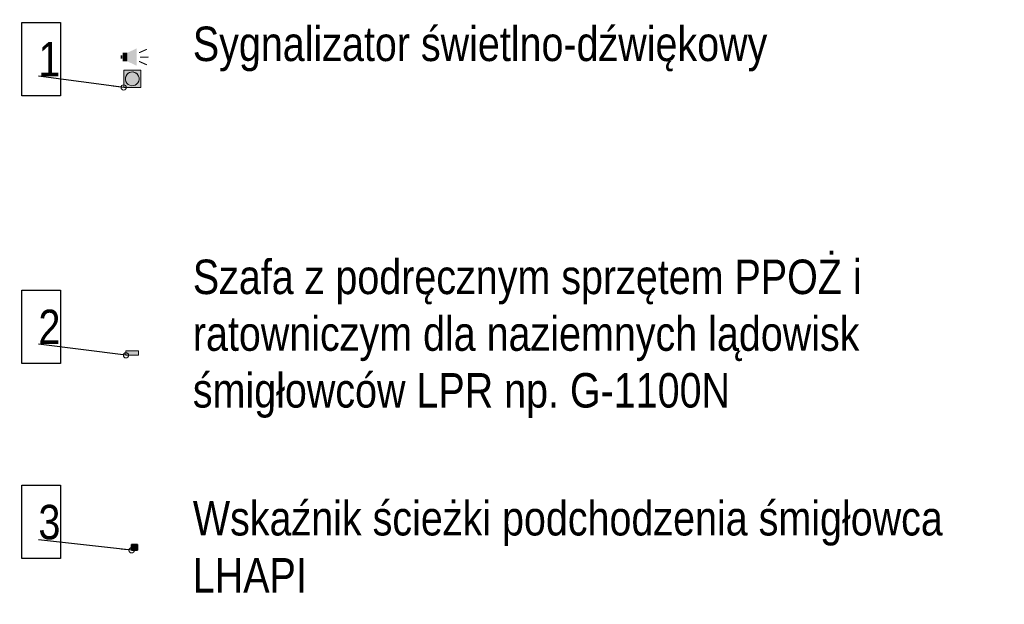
# Model space of a CAD drawing. Header units: metres. Extents: x -1013 to 1491576, y -5789570 to 1032.
# Tile 6 of 62: x 1491490 to 1491576, y -5789497 to -5789446. Entities that reach past the tile are written whole.
import ezdxf

# ---------------------------------------------------------------- set-up
doc = ezdxf.new("R2010")
doc.units = ezdxf.units.M
doc.header["$MEASUREMENT"] = 0
for name, color, linetype, lineweight in [('710-L Legendy opisy1', 7, 'Continuous', 13), ('710-L Legendy opisy253', 2, 'Continuous', 13), ('710-L Legendy opisy56', 82, 'Continuous', 25), ('710-L Legendy opisy81', 18, 'Continuous', 35), ('710-L Legendy opisy85', 1, 'Continuous', 25)]:
    doc.layers.add(name, color=color, linetype=linetype, lineweight=lineweight)
doc.styles.add('STYL_AUTOMATYCZNY_3', font='ARIALN.TTF')
doc.dimstyles.new('STYL_AUTOMATYCZNY__3', dxfattribs={"dimtxt": 0.18, "dimasz": 0.912, "dimexe": 0.18, "dimexo": 0.0625, "dimgap": 0, "dimtad": 0, "dimtih": 1, "dimtoh": 1, "dimdec": 4, "dimzin": 0, "dimdsep": 46, "dimcen": 0.09, "dimadec": 0, "dimazin": 0, "dimtfac": 1, "dimtdec": 4, "dimtmove": 0, "dimatfit": 3, "dimldrblk": 'ARROWHEAD_1', "dimfxl": 1, "dimtolj": 1, "dimtzin": 0, "dimarcsym": 0})

# ---------------------------------------------------------------- blocks, each defined once
blk = doc.blocks.new('ARROWHEAD_1')
at = {"color": 0, "linetype": 'Continuous', "lineweight": 0}
blk.add_line((0, 0), (-1, 0), dxfattribs=at)
blk.add_circle((0, 0), 0.25, dxfattribs=at)

msp = doc.modelspace()

# ---------------------------------------------------------------- hatches: boundary and pattern name
at = {"layer": '710-L Legendy opisy1', "linetype": 'Continuous', "lineweight": 13}
h = msp.add_hatch(color=7, dxfattribs=at)
h.paths.add_polyline_path([(1491499.208, -5789450.57), (1491499.208, -5789452.07), (1491500.708, -5789452.07), (1491500.708, -5789450.57)])
h.paths.add_polyline_path([(1491500.506, -5789451.077, 1), (1491499.409, -5789451.563, 1)], flags=0)
at = {"layer": '710-L Legendy opisy253', "linetype": 'Continuous', "lineweight": 13}
msp.add_hatch(color=2, dxfattribs=at).paths.add_polyline_path([(1491499.409, -5789451.563, 1), (1491500.506, -5789451.077, 1)])
at = {"layer": '710-L Legendy opisy56', "linetype": 'Continuous', "lineweight": 25}
msp.add_hatch(color=82, dxfattribs=at).paths.add_polyline_path([(1491499.899, -5789492.13), (1491499.899, -5789492.381), (1491500.415, -5789492.381), (1491500.415, -5789492.13)])
at = {"layer": '710-L Legendy opisy85', "linetype": 'Continuous', "lineweight": 25}
for points in [[(1491498.949, -5789449.274), (1491498.949, -5789449.574), (1491499.099, -5789449.574), (1491499.099, -5789449.274)], [(1491499.129, -5789449.049), (1491499.129, -5789449.799), (1491499.523, -5789449.799), (1491499.523, -5789449.049)], [(1491499.553, -5789449.813), (1491499.553, -5789449.035), (1491500.332, -5789448.674), (1491500.332, -5789450.174)], [(1491500.595, -5789449.076), (1491501.212, -5789448.803, 1), (1491501.175, -5789448.72), (1491500.558, -5789448.994, 1)], [(1491500.659, -5789449.469), (1491501.334, -5789449.469, 1), (1491501.334, -5789449.379), (1491500.659, -5789449.379, 1)], [(1491500.595, -5789449.771), (1491501.212, -5789450.045, -1), (1491501.175, -5789450.127), (1491500.558, -5789449.853, -1)], [(1491499.899, -5789491.878), (1491499.899, -5789492.13), (1491500.415, -5789492.13), (1491500.415, -5789491.878)]]:
    msp.add_hatch(color=1, dxfattribs=at).paths.add_polyline_path(points)
at = {"layer": '710-L Legendy opisy85', "linetype": 'Continuous', "lineweight": 35}
msp.add_hatch(color=12, dxfattribs=at).paths.add_polyline_path([(1491500.508, -5789474.994), (1491499.408, -5789474.994), (1491499.408, -5789475.394), (1491500.508, -5789475.394)])

# ---------------------------------------------------------------- linework, layer by layer
at = {"layer": '710-L Legendy opisy1', "color": 7, "linetype": 'Continuous', "lineweight": 13}
for p, q in [((1491500.508, -5789475.014), (1491499.408, -5789475.014)), ((1491499.899, -5789491.878), (1491499.899, -5789492.13)), ((1491500.415, -5789491.878), (1491499.899, -5789491.878)), ((1491499.899, -5789492.13), (1491500.415, -5789492.13)), ((1491499.899, -5789492.13), (1491499.899, -5789492.381)), ((1491500.415, -5789492.13), (1491499.899, -5789492.13)), ((1491499.899, -5789492.381), (1491500.415, -5789492.381)), ((1491500.415, -5789492.13), (1491500.415, -5789491.878)), ((1491500.415, -5789492.381), (1491500.415, -5789492.13))]:
    msp.add_line(p, q, dxfattribs=at)
at = {"layer": '710-L Legendy opisy1', "color": 7, "linetype": 'Continuous', "lineweight": 13, "flags": 128}
for points in [[(1491499.208, -5789450.57), (1491499.208, -5789452.07), (1491500.708, -5789452.07), (1491500.708, -5789450.57)], [(1491500.508, -5789474.994), (1491499.408, -5789474.994), (1491499.408, -5789475.394), (1491500.508, -5789475.394)]]:
    msp.add_lwpolyline(points, close=True, dxfattribs=at)
for points in [[(1491500.506, -5789451.077, 1), (1491499.409, -5789451.563, 1)], [(1491499.409, -5789451.563, 1), (1491500.506, -5789451.077, 1)]]:
    msp.add_lwpolyline(points, format="xyb", close=True, dxfattribs=at)
at = {"layer": '710-L Legendy opisy1', "color": 7, "linetype": 'Continuous', "lineweight": 13}
msp.add_circle((1491500.365, -5789492.331), 0.02, dxfattribs=at)
at = {"layer": '710-L Legendy opisy81', "color": 18, "linetype": 'Continuous', "lineweight": 35}
for p, q in [((1491499.899, -5789492.13), (1491499.899, -5789491.878)), ((1491499.899, -5789491.878), (1491500.415, -5789491.878)), ((1491499.899, -5789492.381), (1491499.899, -5789492.13)), ((1491499.899, -5789492.13), (1491500.415, -5789492.13)), ((1491500.415, -5789492.13), (1491499.899, -5789492.13)), ((1491500.415, -5789492.381), (1491499.899, -5789492.381)), ((1491499.93, -5789492.122), (1491499.929, -5789492.13)), ((1491499.929, -5789492.13), (1491499.93, -5789492.137)), ((1491499.935, -5789492.115), (1491499.93, -5789492.122)), ((1491499.93, -5789492.137), (1491499.935, -5789492.144)), ((1491499.941, -5789492.111), (1491499.935, -5789492.115)), ((1491499.935, -5789492.144), (1491499.941, -5789492.148)), ((1491499.949, -5789492.11), (1491499.941, -5789492.111)), ((1491499.941, -5789492.148), (1491499.949, -5789492.15)), ((1491499.956, -5789492.111), (1491499.949, -5789492.11)), ((1491499.949, -5789492.15), (1491499.956, -5789492.148)), ((1491499.963, -5789492.115), (1491499.956, -5789492.111)), ((1491499.956, -5789492.148), (1491499.963, -5789492.144)), ((1491499.967, -5789492.122), (1491499.963, -5789492.115)), ((1491499.963, -5789492.144), (1491499.967, -5789492.137)), ((1491499.969, -5789492.13), (1491499.967, -5789492.122)), ((1491499.967, -5789492.137), (1491499.969, -5789492.13)), ((1491500.346, -5789491.92), (1491500.345, -5789491.928)), ((1491500.345, -5789491.928), (1491500.346, -5789491.936)), ((1491500.346, -5789492.323), (1491500.345, -5789492.331)), ((1491500.345, -5789492.331), (1491500.346, -5789492.339)), ((1491500.351, -5789491.914), (1491500.346, -5789491.92)), ((1491500.346, -5789491.936), (1491500.351, -5789491.942)), ((1491500.351, -5789492.317), (1491500.346, -5789492.323)), ((1491500.346, -5789492.339), (1491500.351, -5789492.345)), ((1491500.357, -5789491.91), (1491500.351, -5789491.914)), ((1491500.351, -5789491.942), (1491500.357, -5789491.946)), ((1491500.357, -5789492.313), (1491500.351, -5789492.317)), ((1491500.351, -5789492.345), (1491500.357, -5789492.349)), ((1491500.365, -5789491.908), (1491500.357, -5789491.91)), ((1491500.357, -5789491.946), (1491500.365, -5789491.948)), ((1491500.365, -5789492.311), (1491500.357, -5789492.313)), ((1491500.357, -5789492.349), (1491500.365, -5789492.351)), ((1491500.372, -5789491.91), (1491500.365, -5789491.908)), ((1491500.365, -5789491.948), (1491500.372, -5789491.946)), ((1491500.372, -5789492.313), (1491500.365, -5789492.311)), ((1491500.365, -5789492.351), (1491500.372, -5789492.349)), ((1491500.379, -5789491.914), (1491500.372, -5789491.91)), ((1491500.372, -5789491.946), (1491500.379, -5789491.942)), ((1491500.379, -5789492.317), (1491500.372, -5789492.313)), ((1491500.372, -5789492.349), (1491500.379, -5789492.345)), ((1491500.383, -5789491.92), (1491500.379, -5789491.914)), ((1491500.379, -5789491.942), (1491500.383, -5789491.936)), ((1491500.383, -5789492.323), (1491500.379, -5789492.317)), ((1491500.379, -5789492.345), (1491500.383, -5789492.339)), ((1491500.385, -5789491.928), (1491500.383, -5789491.92)), ((1491500.383, -5789491.936), (1491500.385, -5789491.928)), ((1491500.385, -5789492.331), (1491500.383, -5789492.323)), ((1491500.383, -5789492.339), (1491500.385, -5789492.331)), ((1491500.415, -5789491.878), (1491500.415, -5789492.13)), ((1491500.415, -5789492.13), (1491500.415, -5789492.381))]:
    msp.add_line(p, q, dxfattribs=at)
at = {"layer": '710-L Legendy opisy85', "color": 1, "linetype": 'Continuous', "lineweight": 25, "flags": 128}
for points in [[(1491490.344, -5789446.409), (1491493.716, -5789446.409), (1491493.716, -5789452.79), (1491490.344, -5789452.79)], [(1491490.344, -5789469.733), (1491493.716, -5789469.733), (1491493.716, -5789476.114), (1491490.344, -5789476.114)], [(1491490.344, -5789486.72), (1491493.716, -5789486.72), (1491493.716, -5789493.101), (1491490.344, -5789493.101)]]:
    msp.add_lwpolyline(points, close=True, dxfattribs=at)

# ---------------------------------------------------------------- texts
at = {"layer": '710-L Legendy opisy1', "color": 7, "linetype": 'Continuous', "lineweight": 13, "insert": (1491505.233, -5789446.771), "char_height": 3, "attachment_point": 1, "style": 'STYL_AUTOMATYCZNY_3'}
msp.add_mtext('\\A1;{\\pql;\\fArial Narrow|b0|i0|c238|p0;\\W1.000000;Sygnalizator świetlno-dźwiękowy}', dxfattribs=at)
at = {"layer": '710-L Legendy opisy1', "color": 7, "linetype": 'Continuous', "lineweight": 13, "char_height": 3, "width": 71.56549, "attachment_point": 1, "style": 'STYL_AUTOMATYCZNY_3'}
for s, insert, line_spacing_factor in [('\\A1;{\\pql;\\fArial Narrow|b0|i0|c238|p0;\\W1.000000;Szafa z podręcznym sprzętem PPOŻ i ratowniczym dla naziemnych lądowisk śmigłowców LPR \\fArial Narrow|b0|i0|c238|p0;\\W1.000000;np. \\fArial Narrow|b0|i0|c238|p0;\\W1.000000;G-1100N}', (1491505.233, -5789467.064), 0.988084), ('\\A1;{\\pql;\\fArial Narrow|b0|i0|c238|p0;\\W1.000000;Wskaźnik ś\\fArial Narrow|b0|i0|c238|p0;\\W1.000000;cieżki podchodzenia śmigłowca LHAPI}', (1491505.233, -5789488.086), 0.994248)]:
    msp.add_mtext(s, dxfattribs=dict(at, insert=insert, line_spacing_factor=line_spacing_factor))
at = {"layer": '710-L Legendy opisy85', "color": 1, "linetype": 'Continuous', "lineweight": 25, "char_height": 3, "attachment_point": 7, "style": 'STYL_AUTOMATYCZNY_3'}
for s, insert in [('\\A1;{\\pql;\\fArial Narrow|b0|i0|c238|p0;\\W1.000000;1}', (1491491.784, -5789451.1)), ('\\A1;{\\pql;\\fArial Narrow|b0|i0|c238|p0;\\W1.000000;2}', (1491491.784, -5789474.424)), ('\\A1;{\\pql;\\fArial Narrow|b0|i0|c238|p0;\\W1.000000;3}', (1491491.784, -5789491.462))]:
    msp.add_mtext(s, dxfattribs=dict(at, insert=insert))

# ---------------------------------------------------------------- leaders
at = {"layer": '710-L Legendy opisy85', "color": 1, "linetype": 'Continuous', "lineweight": 25, "annotation_type": 0, "has_hookline": 1, "hookline_direction": 1}
for points, text_width in [([(1491499.208, -5789452.07), (1491491.784, -5789451.1)], 0.907), ([(1491499.408, -5789475.394), (1491491.784, -5789474.424)], 1.634), ([(1491499.899, -5789492.381), (1491491.784, -5789491.462)], 1.61)]:
    msp.add_leader(points, dimstyle='STYL_AUTOMATYCZNY__3', dxfattribs=dict(at, text_width=text_width))

doc.saveas('drawing.dxf')
